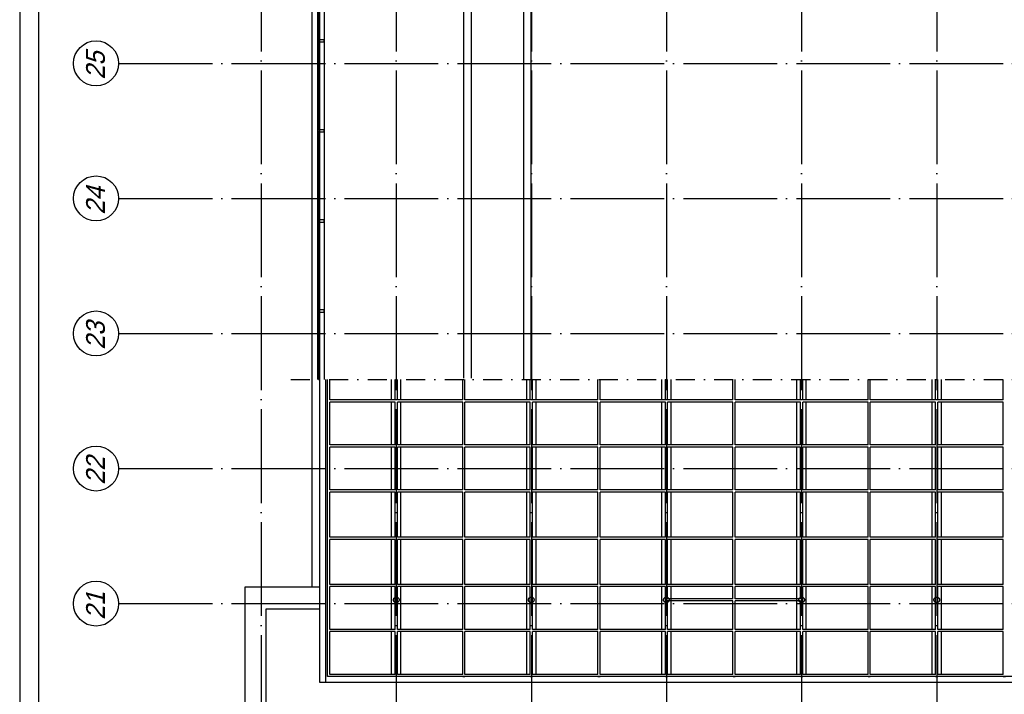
# Model space of a CAD drawing. Extents: x 0 to 1189, y 0 to 841.
# Tile 2 of 24: x 20 to 282, y 300 to 480. Entities that reach past the tile are written whole.
import ezdxf
from ezdxf.enums import TextEntityAlignment as Align

# ---------------------------------------------------------------- set-up
doc = ezdxf.new("R2010")
doc.units = 0
doc.header["$MEASUREMENT"] = 0
for name, pattern in [('B0304', [6, 5, -0.5, 0, -0.5]), ('B0704', [7.5, 5, -2.5]), ('DASHDOT2', [12.7, 6.35, -3.175, 0, -3.175])]:
    doc.linetypes.add(name, pattern=pattern)
doc.layers.get('0').update_dxf_attribs({"linetype": 'CONTINUOUS'})
doc.layers.add('AL$1A---_ALGEMEEN', color=8, linetype='CONTINUOUS')
doc.layers.add('STRAMIEN', color=1, linetype='CONTINUOUS')
doc.styles.add('STYLE1', font='b-gbp', dxfattribs={"oblique": 15})

msp = doc.modelspace()

# ---------------------------------------------------------------- linework, layer by layer
at = {"color": 4}
msp.add_line((20, 836), (20, 5), dxfattribs=at)
at = {"color": 6}
msp.add_line((25, 831), (25, 10), dxfattribs=at)
at = {"layer": 'AL$1A---_ALGEMEEN', "ltscale": 2}
for p, q in [((97.84, 499.93), (97.84, 328.63)), ((99.34, 499.23), (99.34, 383.97)), ((101.09, 499.23), (101.09, 383.97)), ((138.36, 384.38), (138.36, 500.49)), ((140.36, 384.38), (140.36, 500.49)), ((154.32, 383.97), (154.32, 500.49)), ((156.32, 383.97), (156.32, 500.49)), ((79.95, 328.67), (79.95, 175.89)), ((99.99, 328.67), (79.95, 328.67)), ((85.7, 322.92), (99.99, 322.92)), ((85.7, 181.64), (85.7, 322.92))]:
    msp.add_line(p, q, dxfattribs=at)
at = {"layer": 'AL$1A---_ALGEMEEN'}
for p, q in [((99.57, 474.43), (99.57, 499.38)), ((99.84, 499.38), (99.84, 474.43)), ((99.52, 474.58), (99.34, 474.58)), ((99.34, 474.58), (99.34, 473.98)), ((99.34, 473.98), (99.52, 473.98)), ((99.52, 473.98), (99.52, 474.58)), ((99.57, 474.43), (99.84, 474.43)), ((99.84, 474.43), (99.57, 474.43)), ((99.57, 450.43), (99.57, 474.13)), ((99.57, 474.13), (99.84, 474.13)), ((99.84, 474.13), (99.84, 450.43)), ((101.09, 474.58), (99.89, 474.58)), ((99.89, 474.58), (99.89, 473.98)), ((99.89, 473.98), (101.09, 473.98)), ((101.09, 473.98), (101.09, 474.58)), ((99.52, 450.58), (99.34, 450.58)), ((99.34, 450.58), (99.34, 449.98)), ((99.34, 449.98), (99.52, 449.98)), ((99.52, 449.98), (99.52, 450.58)), ((99.84, 450.43), (99.57, 450.43)), ((99.57, 450.13), (99.84, 450.13)), ((99.57, 426.43), (99.57, 450.13)), ((99.57, 450.13), (99.84, 450.13)), ((99.84, 450.13), (99.84, 426.43)), ((101.09, 450.58), (99.89, 450.58)), ((99.89, 450.58), (99.89, 449.98)), ((99.89, 449.98), (101.09, 449.98)), ((101.09, 449.98), (101.09, 450.58)), ((99.52, 426.58), (99.34, 426.58)), ((99.34, 426.58), (99.34, 425.98)), ((99.34, 425.98), (99.52, 425.98)), ((99.52, 425.98), (99.52, 426.58)), ((99.84, 426.43), (99.57, 426.43)), ((99.57, 426.13), (99.84, 426.13)), ((99.57, 402.43), (99.57, 426.13)), ((99.57, 426.13), (99.84, 426.13)), ((99.84, 426.13), (99.84, 402.43)), ((101.09, 426.58), (99.89, 426.58)), ((99.89, 426.58), (99.89, 425.98)), ((99.89, 425.98), (101.09, 425.98)), ((101.09, 425.98), (101.09, 426.58)), ((99.52, 402.58), (99.34, 402.58)), ((99.34, 402.58), (99.34, 401.98)), ((99.34, 401.98), (99.52, 401.98)), ((99.52, 401.98), (99.52, 402.58)), ((99.84, 402.43), (99.57, 402.43)), ((99.57, 402.13), (99.84, 402.13)), ((99.57, 383.97), (99.57, 402.13)), ((99.57, 402.13), (99.84, 402.13)), ((99.84, 402.13), (99.84, 383.97)), ((101.09, 402.58), (99.89, 402.58)), ((99.89, 402.58), (99.89, 401.98)), ((99.89, 401.98), (101.09, 401.98)), ((101.09, 401.98), (101.09, 402.58)), ((99.99, 303.21), (99.99, 383.97)), ((101.54, 303.21), (101.54, 383.97)), ((102.04, 304.81), (102.04, 383.97)), ((102.64, 378.58), (102.64, 383.97)), ((119.09, 378.58), (119.09, 383.97)), ((120.04, 378.58), (120.04, 383.97)), ((120.64, 378.58), (120.64, 383.97)), ((121.59, 378.58), (121.59, 383.97)), ((138.04, 378.58), (138.04, 383.97)), ((138.64, 378.58), (138.64, 383.97)), ((155.09, 378.58), (155.09, 383.97)), ((156.04, 378.58), (156.04, 383.97)), ((156.64, 378.58), (156.64, 383.97)), ((157.59, 378.58), (157.59, 383.97)), ((174.04, 378.58), (174.04, 383.97)), ((174.64, 378.58), (174.64, 383.97)), ((191.09, 378.58), (191.09, 383.97)), ((192.04, 378.58), (192.04, 383.97)), ((192.64, 378.58), (192.64, 383.97)), ((193.59, 378.58), (193.59, 383.97)), ((210.04, 378.58), (210.04, 383.97)), ((210.64, 378.58), (210.64, 383.97)), ((227.09, 378.58), (227.09, 383.97)), ((228.04, 378.58), (228.04, 383.97)), ((228.64, 378.58), (228.64, 383.97)), ((229.59, 378.58), (229.59, 383.97)), ((246.04, 378.58), (246.04, 383.97)), ((246.64, 378.58), (246.64, 383.97)), ((263.09, 378.58), (263.09, 383.97)), ((264.04, 378.58), (264.04, 383.97)), ((264.64, 378.58), (264.64, 383.97)), ((265.59, 378.58), (265.59, 383.97)), ((282.04, 378.58), (282.04, 383.97)), ((120.04, 378.58), (102.64, 378.58)), ((120.04, 377.98), (102.64, 377.98)), ((102.64, 366.58), (102.64, 377.98)), ((119.09, 366.58), (119.09, 377.98)), ((120.04, 366.58), (120.04, 377.98)), ((138.04, 378.58), (120.64, 378.58)), ((138.04, 377.98), (120.64, 377.98)), ((120.64, 366.58), (120.64, 377.98)), ((121.59, 366.58), (121.59, 377.98)), ((138.04, 366.58), (138.04, 377.98)), ((156.04, 378.58), (138.64, 378.58)), ((156.04, 377.98), (138.64, 377.98)), ((138.64, 366.58), (138.64, 377.98)), ((155.09, 366.58), (155.09, 377.98)), ((156.04, 366.58), (156.04, 377.98)), ((174.04, 378.58), (156.64, 378.58)), ((174.04, 377.98), (156.64, 377.98)), ((156.64, 366.58), (156.64, 377.98)), ((157.59, 366.58), (157.59, 377.98)), ((174.04, 366.58), (174.04, 377.98)), ((192.04, 378.58), (174.64, 378.58)), ((192.04, 377.98), (174.64, 377.98)), ((174.64, 366.58), (174.64, 377.98)), ((191.09, 366.58), (191.09, 377.98)), ((192.04, 366.58), (192.04, 377.98)), ((210.04, 378.58), (192.64, 378.58)), ((210.04, 377.98), (192.64, 377.98)), ((192.64, 366.58), (192.64, 377.98)), ((193.59, 366.58), (193.59, 377.98)), ((210.04, 366.58), (210.04, 377.98)), ((228.04, 378.58), (210.64, 378.58)), ((228.04, 377.98), (210.64, 377.98)), ((210.64, 366.58), (210.64, 377.98)), ((227.09, 366.58), (227.09, 377.98)), ((228.04, 366.58), (228.04, 377.98)), ((246.04, 378.58), (228.64, 378.58)), ((246.04, 377.98), (228.64, 377.98)), ((228.64, 366.58), (228.64, 377.98)), ((229.59, 366.58), (229.59, 377.98)), ((246.04, 366.58), (246.04, 377.98)), ((264.04, 378.58), (246.64, 378.58)), ((264.04, 377.98), (246.64, 377.98)), ((246.64, 366.58), (246.64, 377.98)), ((263.09, 366.58), (263.09, 377.98)), ((264.04, 366.58), (264.04, 377.98)), ((282.04, 378.58), (264.64, 378.58)), ((282.04, 377.98), (264.64, 377.98)), ((264.64, 366.58), (264.64, 377.98)), ((265.59, 366.58), (265.59, 377.98)), ((282.04, 366.58), (282.04, 377.98)), ((120.04, 366.58), (102.64, 366.58)), ((102.64, 354.58), (102.64, 365.98)), ((120.04, 365.98), (102.64, 365.98)), ((119.09, 354.58), (119.09, 365.98)), ((120.04, 354.58), (120.04, 365.98)), ((138.04, 366.58), (120.64, 366.58)), ((120.64, 354.58), (120.64, 365.98)), ((138.04, 365.98), (120.64, 365.98)), ((121.59, 354.58), (121.59, 365.98)), ((138.04, 354.58), (138.04, 365.98)), ((156.04, 366.58), (138.64, 366.58)), ((138.64, 354.58), (138.64, 365.98)), ((156.04, 365.98), (138.64, 365.98)), ((155.09, 354.58), (155.09, 365.98)), ((156.04, 354.58), (156.04, 365.98)), ((174.04, 366.58), (156.64, 366.58)), ((156.64, 354.58), (156.64, 365.98)), ((174.04, 365.98), (156.64, 365.98)), ((157.59, 354.58), (157.59, 365.98)), ((174.04, 354.58), (174.04, 365.98)), ((192.04, 366.58), (174.64, 366.58)), ((174.64, 354.58), (174.64, 365.98)), ((192.04, 365.98), (174.64, 365.98)), ((191.09, 354.58), (191.09, 365.98)), ((192.04, 354.58), (192.04, 365.98)), ((210.04, 366.58), (192.64, 366.58)), ((192.64, 354.58), (192.64, 365.98)), ((210.04, 365.98), (192.64, 365.98)), ((193.59, 354.58), (193.59, 365.98)), ((210.04, 354.58), (210.04, 365.98)), ((228.04, 366.58), (210.64, 366.58)), ((210.64, 354.58), (210.64, 365.98)), ((228.04, 365.98), (210.64, 365.98)), ((227.09, 354.58), (227.09, 365.98)), ((228.04, 354.58), (228.04, 365.98)), ((246.04, 366.58), (228.64, 366.58)), ((228.64, 354.58), (228.64, 365.98)), ((246.04, 365.98), (228.64, 365.98)), ((229.59, 354.58), (229.59, 365.98)), ((246.04, 354.58), (246.04, 365.98)), ((264.04, 366.58), (246.64, 366.58)), ((246.64, 354.58), (246.64, 365.98)), ((264.04, 365.98), (246.64, 365.98)), ((263.09, 354.58), (263.09, 365.98)), ((264.04, 354.58), (264.04, 365.98)), ((282.04, 366.58), (264.64, 366.58)), ((282.04, 365.98), (264.64, 365.98)), ((264.64, 354.58), (264.64, 365.98)), ((265.59, 354.58), (265.59, 365.98)), ((282.04, 354.58), (282.04, 365.98)), ((120.04, 354.58), (102.64, 354.58)), ((138.04, 354.58), (120.64, 354.58)), ((156.04, 354.58), (138.64, 354.58)), ((174.04, 354.58), (156.64, 354.58)), ((192.04, 354.58), (174.64, 354.58)), ((210.04, 354.58), (192.64, 354.58)), ((228.04, 354.58), (210.64, 354.58)), ((246.04, 354.58), (228.64, 354.58)), ((264.04, 354.58), (246.64, 354.58)), ((282.04, 354.58), (264.64, 354.58)), ((120.04, 353.98), (102.64, 353.98)), ((102.64, 341.99), (102.64, 353.98)), ((119.09, 341.99), (119.09, 353.98)), ((120.04, 341.99), (120.04, 353.98)), ((138.04, 353.98), (120.64, 353.98)), ((120.64, 341.99), (120.64, 353.98)), ((121.59, 341.99), (121.59, 353.98)), ((138.04, 341.99), (138.04, 353.98)), ((156.04, 353.98), (138.64, 353.98)), ((138.64, 341.99), (138.64, 353.98)), ((155.09, 341.99), (155.09, 353.98)), ((156.04, 341.99), (156.04, 353.98)), ((174.04, 353.98), (156.64, 353.98)), ((156.64, 341.99), (156.64, 353.98)), ((157.59, 341.99), (157.59, 353.98)), ((174.04, 341.99), (174.04, 353.98)), ((192.04, 353.98), (174.64, 353.98)), ((174.64, 341.99), (174.64, 353.98)), ((191.09, 341.99), (191.09, 353.98)), ((192.04, 341.99), (192.04, 353.98)), ((210.04, 353.98), (192.64, 353.98)), ((192.64, 341.99), (192.64, 353.98)), ((193.59, 341.99), (193.59, 353.98)), ((210.04, 341.99), (210.04, 353.98)), ((228.04, 353.98), (210.64, 353.98)), ((210.64, 341.99), (210.64, 353.98)), ((227.09, 341.99), (227.09, 353.98)), ((228.04, 341.99), (228.04, 353.98)), ((246.04, 353.98), (228.64, 353.98)), ((228.64, 341.99), (228.64, 353.98)), ((229.59, 341.99), (229.59, 353.98)), ((246.04, 341.99), (246.04, 353.98)), ((264.04, 353.98), (246.64, 353.98)), ((246.64, 341.99), (246.64, 353.98)), ((263.09, 341.99), (263.09, 353.98)), ((264.04, 341.99), (264.04, 353.98)), ((282.04, 353.98), (264.64, 353.98)), ((264.64, 341.99), (264.64, 353.98)), ((265.59, 341.99), (265.59, 353.98)), ((282.04, 341.99), (282.04, 353.98)), ((120.04, 341.99), (102.64, 341.99)), ((102.64, 329.41), (102.64, 341.39)), ((120.04, 341.39), (102.64, 341.39)), ((119.09, 329.41), (119.09, 341.39)), ((120.04, 329.41), (120.04, 341.39)), ((138.04, 341.99), (120.64, 341.99)), ((120.64, 329.41), (120.64, 341.39)), ((138.04, 341.39), (120.64, 341.39)), ((121.59, 329.41), (121.59, 341.39)), ((138.04, 329.41), (138.04, 341.39)), ((156.04, 341.99), (138.64, 341.99)), ((138.64, 329.41), (138.64, 341.39)), ((156.04, 341.39), (138.64, 341.39)), ((155.09, 329.41), (155.09, 341.39)), ((156.04, 329.41), (156.04, 341.39)), ((174.04, 341.99), (156.64, 341.99)), ((156.64, 329.41), (156.64, 341.39)), ((174.04, 341.39), (156.64, 341.39)), ((157.59, 329.41), (157.59, 341.39)), ((174.04, 329.41), (174.04, 341.39)), ((192.04, 341.99), (174.64, 341.99)), ((174.64, 329.41), (174.64, 341.39)), ((192.04, 341.39), (174.64, 341.39)), ((191.09, 329.41), (191.09, 341.39)), ((192.04, 329.41), (192.04, 341.39)), ((210.04, 341.99), (192.64, 341.99)), ((192.64, 329.41), (192.64, 341.39)), ((210.04, 341.39), (192.64, 341.39)), ((193.59, 329.41), (193.59, 341.39)), ((210.04, 329.41), (210.04, 341.39)), ((228.04, 341.99), (210.64, 341.99)), ((210.64, 329.41), (210.64, 341.39)), ((228.04, 341.39), (210.64, 341.39)), ((227.09, 329.41), (227.09, 341.39)), ((228.04, 329.41), (228.04, 341.39)), ((246.04, 341.99), (228.64, 341.99)), ((228.64, 329.41), (228.64, 341.39)), ((246.04, 341.39), (228.64, 341.39)), ((229.59, 329.41), (229.59, 341.39)), ((246.04, 329.41), (246.04, 341.39)), ((264.04, 341.99), (246.64, 341.99)), ((246.64, 329.41), (246.64, 341.39)), ((264.04, 341.39), (246.64, 341.39)), ((263.09, 329.41), (263.09, 341.39)), ((264.04, 329.41), (264.04, 341.39)), ((282.04, 341.99), (264.64, 341.99)), ((282.04, 341.39), (264.64, 341.39)), ((264.64, 329.41), (264.64, 341.39)), ((265.59, 329.41), (265.59, 341.39)), ((282.04, 329.41), (282.04, 341.39)), ((120.04, 329.41), (102.64, 329.41)), ((120.04, 328.81), (102.64, 328.81)), ((102.64, 317.41), (102.64, 328.81)), ((119.09, 317.41), (119.09, 328.81)), ((120.04, 317.41), (120.04, 328.81)), ((138.04, 329.41), (120.64, 329.41)), ((138.04, 328.81), (120.64, 328.81)), ((120.64, 317.41), (120.64, 328.81)), ((121.59, 317.41), (121.59, 328.81)), ((138.04, 317.41), (138.04, 328.81)), ((156.04, 329.41), (138.64, 329.41)), ((156.04, 328.81), (138.64, 328.81)), ((138.64, 317.41), (138.64, 328.81)), ((155.09, 317.41), (155.09, 328.81)), ((156.04, 317.41), (156.04, 328.81)), ((174.04, 329.41), (156.64, 329.41)), ((174.04, 328.81), (156.64, 328.81)), ((156.64, 317.41), (156.64, 328.81)), ((157.59, 317.41), (157.59, 328.81)), ((174.04, 317.41), (174.04, 328.81)), ((192.04, 329.41), (174.64, 329.41)), ((192.04, 328.81), (174.64, 328.81)), ((174.64, 317.41), (174.64, 328.81)), ((191.09, 317.41), (191.09, 328.81)), ((192.04, 317.41), (192.04, 328.81)), ((210.04, 329.41), (192.64, 329.41)), ((210.04, 328.81), (192.64, 328.81)), ((192.64, 325.58), (192.64, 328.81)), ((193.59, 317.41), (193.59, 328.81)), ((210.04, 325.58), (210.04, 328.81)), ((228.04, 329.41), (210.64, 329.41)), ((228.04, 328.81), (210.64, 328.81)), ((210.64, 325.58), (210.64, 328.81)), ((227.09, 317.41), (227.09, 328.81)), ((228.04, 325.58), (228.04, 328.81)), ((246.04, 329.41), (228.64, 329.41)), ((246.04, 328.81), (228.64, 328.81)), ((228.64, 317.41), (228.64, 328.81)), ((229.59, 317.41), (229.59, 328.81)), ((246.04, 317.41), (246.04, 328.81)), ((264.04, 329.41), (246.64, 329.41)), ((264.04, 328.81), (246.64, 328.81)), ((246.64, 317.41), (246.64, 328.81)), ((263.09, 317.41), (263.09, 328.81)), ((264.04, 317.41), (264.04, 328.81)), ((282.04, 329.41), (264.64, 329.41)), ((282.04, 328.81), (264.64, 328.81)), ((264.64, 317.41), (264.64, 328.81)), ((265.59, 317.41), (265.59, 328.81)), ((282.04, 317.41), (282.04, 328.81)), ((210.04, 325.58), (192.64, 325.58)), ((228.04, 325.58), (210.64, 325.58)), ((210.04, 324.98), (192.64, 324.98)), ((192.64, 317.41), (192.64, 324.98)), ((210.04, 317.41), (210.04, 324.98)), ((228.04, 324.98), (210.64, 324.98)), ((210.64, 317.41), (210.64, 324.98)), ((228.04, 317.41), (228.04, 324.98)), ((120.04, 317.41), (102.64, 317.41)), ((120.04, 316.81), (102.64, 316.81)), ((102.64, 305.41), (102.64, 316.81)), ((119.09, 305.41), (119.09, 316.81)), ((120.04, 305.41), (120.04, 316.81)), ((138.04, 317.41), (120.64, 317.41)), ((120.64, 305.41), (120.64, 316.81)), ((138.04, 316.81), (120.64, 316.81)), ((121.59, 305.41), (121.59, 316.81)), ((138.04, 305.41), (138.04, 316.81)), ((156.04, 317.41), (138.64, 317.41)), ((138.64, 305.41), (138.64, 316.81)), ((156.04, 316.81), (138.64, 316.81)), ((155.09, 305.41), (155.09, 316.81)), ((156.04, 305.41), (156.04, 316.81)), ((174.04, 317.41), (156.64, 317.41)), ((156.64, 305.41), (156.64, 316.81)), ((174.04, 316.81), (156.64, 316.81)), ((157.59, 305.41), (157.59, 316.81)), ((174.04, 305.41), (174.04, 316.81)), ((192.04, 317.41), (174.64, 317.41)), ((174.64, 305.41), (174.64, 316.81)), ((192.04, 316.81), (174.64, 316.81)), ((191.09, 305.41), (191.09, 316.81)), ((192.04, 305.41), (192.04, 316.81)), ((210.04, 317.41), (192.64, 317.41)), ((192.64, 305.41), (192.64, 316.81)), ((210.04, 316.81), (192.64, 316.81)), ((193.59, 305.41), (193.59, 316.81)), ((210.04, 305.41), (210.04, 316.81)), ((228.04, 317.41), (210.64, 317.41)), ((210.64, 305.41), (210.64, 316.81)), ((228.04, 316.81), (210.64, 316.81)), ((227.09, 305.41), (227.09, 316.81)), ((228.04, 305.41), (228.04, 316.81)), ((246.04, 317.41), (228.64, 317.41)), ((228.64, 305.41), (228.64, 316.81)), ((246.04, 316.81), (228.64, 316.81)), ((229.59, 305.41), (229.59, 316.81)), ((246.04, 305.41), (246.04, 316.81)), ((264.04, 317.41), (246.64, 317.41)), ((246.64, 305.41), (246.64, 316.81)), ((264.04, 316.81), (246.64, 316.81)), ((263.09, 305.41), (263.09, 316.81)), ((264.04, 305.41), (264.04, 316.81)), ((282.04, 317.41), (264.64, 317.41)), ((282.04, 316.81), (264.64, 316.81)), ((264.64, 305.41), (264.64, 316.81)), ((265.59, 305.41), (265.59, 316.81)), ((282.04, 305.41), (282.04, 316.81)), ((588.64, 304.81), (102.04, 304.81)), ((120.04, 305.41), (102.64, 305.41)), ((138.04, 305.41), (120.64, 305.41)), ((138.09, 304.81), (138.64, 304.81)), ((156.04, 305.41), (138.64, 305.41)), ((156.09, 304.81), (156.64, 304.81)), ((174.04, 305.41), (156.64, 305.41)), ((174.04, 304.81), (174.64, 304.81)), ((192.04, 305.41), (174.64, 305.41)), ((192.04, 304.81), (192.64, 304.81)), ((210.04, 305.41), (192.64, 305.41)), ((210.09, 304.81), (210.64, 304.81)), ((228.04, 305.41), (210.64, 305.41)), ((228.09, 304.81), (228.64, 304.81)), ((246.04, 305.41), (228.64, 305.41)), ((246.09, 304.81), (246.59, 304.81)), ((264.04, 305.41), (246.64, 305.41)), ((264.04, 304.81), (264.64, 304.81)), ((282.04, 305.41), (264.64, 305.41)), ((282.04, 304.81), (282.64, 304.81)), ((589.14, 303.21), (99.99, 303.21))]:
    msp.add_line(p, q, dxfattribs=at)
at = {"layer": 'AL$1A---_ALGEMEEN', "linetype": 'DASHDOT2', "ltscale": 0.8}
msp.add_line((92.2, 383.97), (590.59, 383.97), dxfattribs=at)
at = {"layer": 'AL$1A---_ALGEMEEN', "linetype": 'B0704', "ltscale": 10}
for centre in [(120.34, 325.28), (156.29, 325.28), (192.29, 325.28), (228.34, 325.28), (264.34, 325.28)]:
    msp.add_circle(centre, 0.75, dxfattribs=at)
at = {"layer": 'STRAMIEN', "color": 8, "linetype": 'B0304', "ltscale": 5}
for p, q in [((84.34, 737.28), (84.34, 131.01)), ((120.34, 737.28), (120.34, 131.01)), ((156.34, 737.28), (156.34, 131.01)), ((192.34, 737.28), (192.34, 131.01)), ((228.34, 737.28), (228.34, 131.01)), ((264.34, 737.28), (264.34, 131.01)), ((46.34, 468.28), (915.44, 468.28)), ((46.34, 432.28), (915.44, 432.28)), ((46.34, 396.28), (915.44, 396.28)), ((46.34, 360.28), (915.44, 360.28)), ((46.34, 324.28), (915.44, 324.28))]:
    msp.add_line(p, q, dxfattribs=at)
at = {"layer": 'STRAMIEN', "color": 8}
for centre in [(40.34, 468.28), (40.34, 432.28), (40.34, 396.28), (40.34, 360.28), (40.34, 324.28)]:
    msp.add_circle(centre, 6, dxfattribs=at)

# ---------------------------------------------------------------- texts
at = {"layer": 'STRAMIEN', "color": 8, "style": 'STYLE1', "oblique": 15}
for s, p in [('25', (44.19, 463.97)), ('24', (44.19, 427.97)), ('23', (44.19, 391.97)), ('22', (44.19, 355.97)), ('21', (44.19, 319.97))]:
    msp.add_text(s, height=5, rotation=90, dxfattribs=at).set_placement(p, align=Align.BOTTOM_LEFT)

doc.saveas('drawing.dxf')
